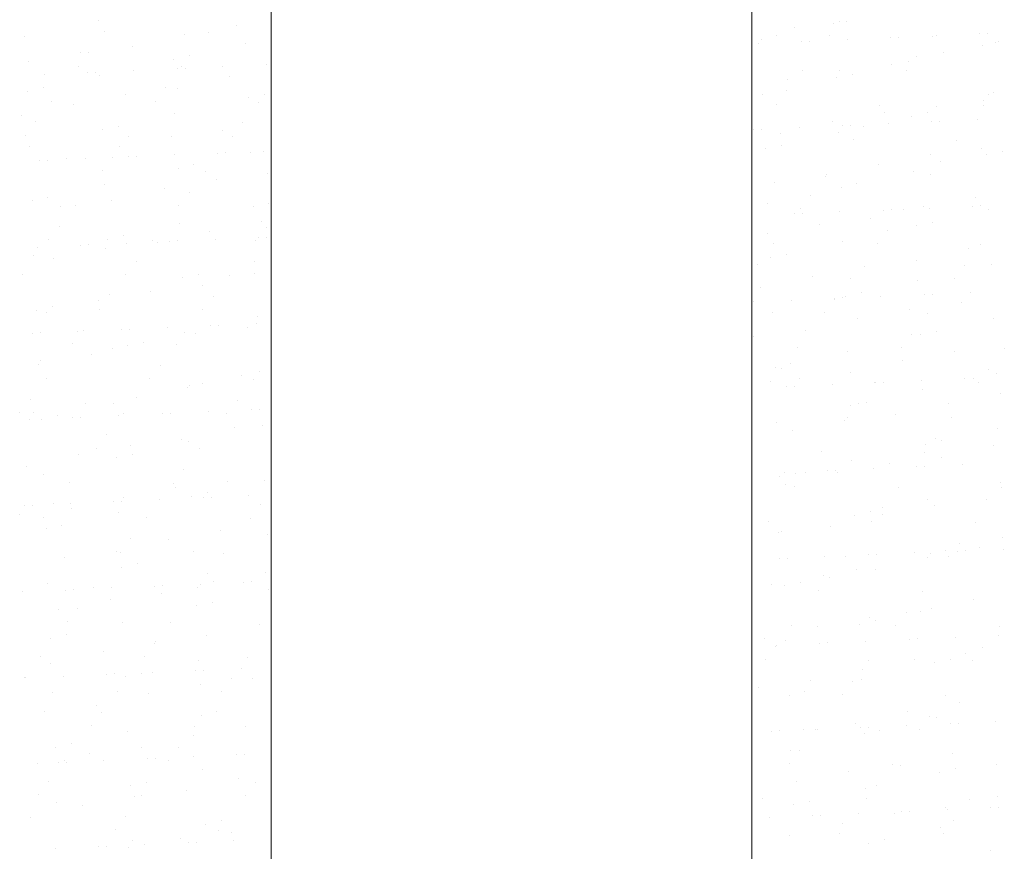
# Model space of a CAD drawing. Header units: millimetres. Extents: x -2274 to 12297, y -16157 to 26321.
# Tile 176 of 256: x -2073 to -1995, y -537 to -471. Entities that reach past the tile are written whole.
import ezdxf

# ---------------------------------------------------------------- set-up
doc = ezdxf.new("R2010")
doc.units = ezdxf.units.MM
doc.layers.add('-ŚCIANY NOŚNE', color=4, linetype='Continuous', lineweight=53)
doc.layers.add('KRESKOWANIE', color=8, linetype='Continuous')

msp = doc.modelspace()

# ---------------------------------------------------------------- linework, layer by layer
at = {"layer": '-ŚCIANY NOŚNE', "color": 253, "lineweight": 13}
for p, q in [((-2015, -51), (-2015, -624)), ((-2053, -274), (-2053, -624))]:
    msp.add_line(p, q, dxfattribs=at)
at = {"layer": 'KRESKOWANIE', "color": 253, "linetype": 'Continuous', "lineweight": 13}
for p, q in [((-2066.684, -471.296), (-2066.684, -471.296)), ((-2055.751, -471.65), (-2055.751, -471.65)), ((-2011.62, -471.87), (-2011.62, -471.87)), ((-2008.544, -471.503), (-2008.544, -471.503)), ((-2008.057, -471.391), (-2008.057, -471.391)), ((-2007.542, -471.389), (-2007.542, -471.389)), ((-2072.512, -472.588), (-2072.512, -472.588)), ((-2066.198, -472.189), (-2066.198, -472.189)), ((-2059.863, -472.394), (-2059.863, -472.394)), ((-2057.992, -472.205), (-2057.992, -472.205)), ((-2013.007, -472.493), (-2013.007, -472.493)), ((-2008.868, -472.449), (-2008.868, -472.449)), ((-2004.012, -472.645), (-2004.012, -472.645)), ((-2003.378, -472.617), (-2003.378, -472.617)), ((-2000.7, -472.515), (-2000.7, -472.515)), ((-2000.383, -472.486), (-2000.383, -472.486)), ((-1996.958, -472.337), (-1996.958, -472.337)), ((-1996.323, -472.309), (-1996.323, -472.309)), ((-2064.001, -473.328), (-2064.001, -473.328)), ((-2055.033, -473.079), (-2055.033, -473.079)), ((-2014.492, -473.102), (-2014.492, -473.102)), ((-2014.247, -472.768), (-2014.247, -472.768)), ((-2011.067, -472.953), (-2011.067, -472.953)), ((-2010.432, -472.925), (-2010.432, -472.925)), ((-2007.438, -472.794), (-2007.438, -472.794)), ((-1996.768, -473.258), (-1996.768, -473.258)), ((-1995.718, -473.059), (-1995.718, -473.059)), ((-1995.528, -472.984), (-1995.528, -472.984)), ((-2068.078, -473.808), (-2068.078, -473.808)), ((-2067.466, -473.841), (-2067.466, -473.841)), ((-2059.496, -474.068), (-2059.496, -474.068)), ((-2001.968, -474.167), (-2001.968, -474.167)), ((-1999.831, -473.803), (-1999.831, -473.803)), ((-2072.191, -474.553), (-2072.191, -474.553)), ((-2068.278, -474.899), (-2068.278, -474.899)), ((-2060.736, -474.343), (-2060.736, -474.343)), ((-2060.11, -474.965), (-2060.11, -474.965)), ((-2056.819, -474.95), (-2056.819, -474.95)), ((-2053.394, -474.801), (-2053.394, -474.801)), ((-2003.968, -474.737), (-2003.968, -474.737)), ((-2002.596, -474.55), (-2002.596, -474.55)), ((-2070.928, -475.566), (-2070.928, -475.566)), ((-2067.503, -475.417), (-2067.503, -475.417)), ((-2066.868, -475.389), (-2066.868, -475.389)), ((-2066.564, -475.635), (-2066.564, -475.635)), ((-2063.874, -475.258), (-2063.874, -475.258)), ((-2060.448, -475.109), (-2060.448, -475.109)), ((-2059.814, -475.081), (-2059.814, -475.081)), ((-2056.289, -475.742), (-2056.289, -475.742)), ((-2010.987, -475.21), (-2010.987, -475.21)), ((-2008.046, -475.217), (-2008.046, -475.217)), ((-2007.059, -475.54), (-2007.059, -475.54)), ((-2002.78, -475.225), (-2002.78, -475.225)), ((-2012.159, -475.962), (-2012.159, -475.962)), ((-2008.299, -475.815), (-2008.299, -475.815)), ((-2072.267, -476.899), (-2072.267, -476.899)), ((-2071.027, -476.625), (-2071.027, -476.625)), ((-2064.505, -477.156), (-2064.505, -477.156)), ((-2061.378, -476.618), (-2061.378, -476.618)), ((-2060.427, -476.676), (-2060.427, -476.676)), ((-2053.548, -477.115), (-2053.548, -477.115)), ((-2014.127, -477.107), (-2014.127, -477.107)), ((-2012.255, -476.862), (-2012.255, -476.862)), ((-1996.257, -477.151), (-1996.257, -477.151)), ((-1995.88, -476.944), (-1995.88, -476.944)), ((-2070.396, -477.66), (-2070.396, -477.66)), ((-2068.617, -477.9), (-2068.617, -477.9)), ((-2062.19, -477.676), (-2062.19, -477.676)), ((-2054.788, -477.39), (-2054.788, -477.39)), ((-2054.022, -477.742), (-2054.022, -477.742)), ((-2013.066, -477.92), (-2013.066, -477.92)), ((-2004.899, -477.986), (-2004.899, -477.986)), ((-2000.394, -478.084), (-2000.394, -478.084)), ((-1996.692, -478.002), (-1996.692, -478.002)), ((-1996.648, -477.597), (-1996.648, -477.597)), ((-2072.755, -478.834), (-2072.755, -478.834)), ((-2060.616, -478.682), (-2060.616, -478.682)), ((-2004.472, -478.565), (-2004.472, -478.565)), ((-2002.351, -478.862), (-2002.351, -478.862)), ((-2001.111, -478.587), (-2001.111, -478.587)), ((-2071.664, -479.312), (-2071.664, -479.312)), ((-2055.29, -479.394), (-2055.29, -479.394)), ((-2008.585, -479.309), (-2008.585, -479.309)), ((-2007.835, -479.62), (-2007.835, -479.62)), ((-2007.201, -479.592), (-2007.201, -479.592)), ((-2006.167, -479.639), (-2006.167, -479.639)), ((-2004.206, -479.462), (-2004.206, -479.462)), ((-2000.781, -479.312), (-2000.781, -479.312)), ((-2000.146, -479.284), (-2000.146, -479.284)), ((-1997.152, -479.154), (-1997.152, -479.154)), ((-2072.476, -480.37), (-2072.476, -480.37)), ((-2066.319, -479.946), (-2066.319, -479.946)), ((-2065.079, -479.671), (-2065.079, -479.671)), ((-2064.308, -480.436), (-2064.308, -480.436)), ((-2056.853, -480.023), (-2056.853, -480.023)), ((-2014.889, -479.928), (-2014.889, -479.928)), ((-2014.255, -479.9), (-2014.255, -479.9)), ((-2012.722, -480.243), (-2012.722, -480.243)), ((-2011.261, -479.77), (-2011.261, -479.77)), ((-2008.179, -480.154), (-2008.179, -480.154)), ((-2060.931, -480.503), (-2060.931, -480.503)), ((-2056.102, -480.452), (-2056.102, -480.452)), ((-2012.642, -481.143), (-2012.642, -481.143)), ((-2006.978, -480.696), (-2006.978, -480.696)), ((-1998.81, -480.762), (-1998.81, -480.762)), ((-2072.147, -481.238), (-2072.147, -481.238)), ((-2065.043, -481.248), (-2065.043, -481.248)), ((-2060.642, -481.926), (-2060.642, -481.926)), ((-2057.216, -481.776), (-2057.216, -481.776)), ((-2056.582, -481.748), (-2056.582, -481.748)), ((-2054.668, -481.729), (-2054.668, -481.729)), ((-2053.588, -481.618), (-2053.588, -481.618)), ((-2013.882, -481.418), (-2013.882, -481.418)), ((-2000.898, -481.912), (-2000.898, -481.912)), ((-1996.821, -481.432), (-1996.821, -481.432)), ((-1996.403, -481.909), (-1996.403, -481.909)), ((-1995.163, -481.634), (-1995.163, -481.634)), ((-2071.325, -482.392), (-2071.325, -482.392)), ((-2070.691, -482.364), (-2070.691, -482.364)), ((-2069.181, -482.181), (-2069.181, -482.181)), ((-2067.697, -482.234), (-2067.697, -482.234)), ((-2065.576, -482.089), (-2065.576, -482.089)), ((-2064.271, -482.084), (-2064.271, -482.084)), ((-2063.636, -482.056), (-2063.636, -482.056)), ((-2059.131, -482.718), (-2059.131, -482.718)), ((-2005.011, -482.657), (-2005.011, -482.657)), ((-2000.078, -482.415), (-2000.078, -482.415)), ((-2066.388, -483.147), (-2066.388, -483.147)), ((-2060.371, -482.993), (-2060.371, -482.993)), ((-2058.22, -483.213), (-2058.22, -483.213)), ((-2053.279, -483.371), (-2053.279, -483.371)), ((-2009.097, -483.457), (-2009.097, -483.457)), ((-2002.231, -483.201), (-2002.231, -483.201)), ((-2000.89, -483.473), (-2000.89, -483.473)), ((-2066.199, -484.285), (-2066.199, -484.285)), ((-2057.357, -483.851), (-2057.357, -483.851)), ((-2013.226, -484.071), (-2013.226, -484.071)), ((-2009.148, -483.59), (-2009.148, -483.59)), ((-2006.694, -484.19), (-2006.694, -484.19)), ((-2061.47, -484.595), (-2061.47, -484.595)), ((-2059.488, -484.865), (-2059.488, -484.865)), ((-2010.365, -485.11), (-2010.365, -485.11)), ((-2007.934, -484.465), (-2007.934, -484.465)), ((-2071.902, -485.55), (-2071.902, -485.55)), ((-2070.662, -485.275), (-2070.662, -485.275)), ((-2065.607, -485.529), (-2065.607, -485.529)), ((-2053.183, -485.765), (-2053.183, -485.765)), ((-2013.762, -485.757), (-2013.762, -485.757)), ((-1997.325, -485.26), (-1997.325, -485.26)), ((-2069.685, -486.009), (-2069.685, -486.009)), ((-2068.506, -485.907), (-2068.506, -485.907)), ((-2060.3, -485.923), (-2060.3, -485.923)), ((-2054.423, -486.04), (-2054.423, -486.04)), ((-2011.658, -486.596), (-2011.658, -486.596)), ((-2011.176, -486.168), (-2011.176, -486.168)), ((-2011.023, -486.568), (-2011.023, -486.568)), ((-2008.029, -486.437), (-2008.029, -486.437)), ((-2004.603, -486.288), (-2004.603, -486.288)), ((-2003.969, -486.26), (-2003.969, -486.26)), ((-2003.008, -486.233), (-2003.008, -486.233)), ((-2001.437, -486.004), (-2001.437, -486.004)), ((-2000.975, -486.129), (-2000.975, -486.129)), ((-1997.549, -485.98), (-1997.549, -485.98)), ((-1996.914, -485.952), (-1996.914, -485.952)), ((-1996.282, -486.248), (-1996.282, -486.248)), ((-2060.251, -487.332), (-2060.251, -487.332)), ((-2053.783, -487.198), (-2053.783, -487.198)), ((-2009.652, -487.418), (-2009.652, -487.418)), ((-2005.575, -486.938), (-2005.575, -486.938)), ((-2000.746, -487.237), (-2000.746, -487.237)), ((-2069.774, -487.56), (-2069.774, -487.56)), ((-2057.896, -487.943), (-2057.896, -487.943)), ((-2053.4, -487.641), (-2053.4, -487.641)), ((-2013.765, -488.163), (-2013.765, -488.163)), ((-2004.276, -487.886), (-2004.276, -487.886)), ((-2001.986, -487.512), (-2001.986, -487.512)), ((-2070.586, -488.618), (-2070.586, -488.618)), ((-2065.954, -488.597), (-2065.954, -488.597)), ((-2064.714, -488.322), (-2064.714, -488.322)), ((-2064.465, -488.901), (-2064.465, -488.901)), ((-2062.418, -488.684), (-2062.418, -488.684)), ((-2062.033, -488.877), (-2062.033, -488.877)), ((-2061.039, -488.752), (-2061.039, -488.752)), ((-2060.405, -488.724), (-2060.405, -488.724)), ((-2057.41, -488.593), (-2057.41, -488.593)), ((-2054.212, -488.699), (-2054.212, -488.699)), ((-2053.985, -488.444), (-2053.985, -488.444)), ((-2053.35, -488.416), (-2053.35, -488.416)), ((-2013.295, -488.928), (-2013.295, -488.928)), ((-2007.814, -488.804), (-2007.814, -488.804)), ((-2005.088, -488.944), (-2005.088, -488.944)), ((-2071.519, -489.209), (-2071.519, -489.209)), ((-2068.094, -489.06), (-2068.094, -489.06)), ((-2067.459, -489.032), (-2067.459, -489.032)), ((-2066.111, -489.357), (-2066.111, -489.357)), ((-1997.863, -489.352), (-1997.863, -489.352)), ((-1996.92, -489.01), (-1996.92, -489.01)), ((-2071.782, -489.889), (-2071.782, -489.889)), ((-2070.223, -490.101), (-2070.223, -490.101)), ((-2063.686, -490.336), (-2063.686, -490.336)), ((-2054.303, -490.379), (-2054.303, -490.379)), ((-2013.517, -490.068), (-2013.517, -490.068)), ((-2012.277, -489.794), (-2012.277, -489.794)), ((-2002.001, -490.285), (-2002.001, -490.285)), ((-1996.038, -490.559), (-1996.038, -490.559)), ((-2054.322, -491.291), (-2054.322, -491.291)), ((-2014.563, -490.581), (-2014.563, -490.581)), ((-2006.079, -490.766), (-2006.079, -490.766)), ((-1998.188, -490.662), (-1998.188, -490.662)), ((-2072.704, -491.378), (-2072.704, -491.378)), ((-2064.498, -491.394), (-2064.498, -491.394)), ((-2060.006, -491.644), (-2060.006, -491.644)), ((-2058.766, -491.369), (-2058.766, -491.369)), ((-2056.33, -491.46), (-2056.33, -491.46)), ((-2010.191, -491.51), (-2010.191, -491.51)), ((-2007.207, -491.705), (-2007.207, -491.705)), ((-2001.865, -491.851), (-2001.865, -491.851)), ((-1999, -491.72), (-1999, -491.72)), ((-2062.537, -492.704), (-2062.537, -492.704)), ((-2058.459, -492.224), (-2058.459, -492.224)), ((-2014.329, -492.444), (-2014.329, -492.444)), ((-2006.329, -492.84), (-2006.329, -492.84)), ((-1997.743, -492.797), (-1997.743, -492.797)), ((-2066.65, -493.449), (-2066.65, -493.449)), ((-2065.834, -492.936), (-2065.834, -492.936)), ((-2057.598, -493.112), (-2057.598, -493.112)), ((-2014.846, -493.543), (-2014.846, -493.543)), ((-2011.852, -493.413), (-2011.852, -493.413)), ((-2008.474, -493.357), (-2008.474, -493.357)), ((-2008.426, -493.263), (-2008.426, -493.263)), ((-2007.792, -493.235), (-2007.792, -493.235)), ((-2007.569, -493.115), (-2007.569, -493.115)), ((-2004.797, -493.105), (-2004.797, -493.105)), ((-2001.372, -492.955), (-2001.372, -492.955)), ((-2000.737, -492.927), (-2000.737, -492.927)), ((-1998.427, -493.633), (-1998.427, -493.633)), ((-2071.537, -494.2), (-2071.537, -494.2)), ((-2070.787, -494.382), (-2070.787, -494.382)), ((-2070.297, -493.925), (-2070.297, -493.925)), ((-2066.616, -494.155), (-2066.616, -494.155)), ((-2058.41, -494.17), (-2058.41, -494.17)), ((-2013.397, -494.407), (-2013.397, -494.407)), ((-2009.286, -494.415), (-2009.286, -494.415)), ((-2002.505, -494.113), (-2002.505, -494.113)), ((-2054.058, -494.691), (-2054.058, -494.691)), ((-2006.617, -494.858), (-2006.617, -494.858)), ((-2001.118, -494.481), (-2001.118, -494.481)), ((-1995.917, -494.898), (-1995.917, -494.898)), ((-2071.282, -496.007), (-2071.282, -496.007)), ((-2068.288, -495.877), (-2068.288, -495.877)), ((-2067.884, -495.807), (-2067.884, -495.807)), ((-2064.862, -495.727), (-2064.862, -495.727)), ((-2064.228, -495.699), (-2064.228, -495.699)), ((-2061.233, -495.569), (-2061.233, -495.569)), ((-2059.886, -495.982), (-2059.886, -495.982)), ((-2057.808, -495.419), (-2057.808, -495.419)), ((-2057.173, -495.391), (-2057.173, -495.391)), ((-2054.886, -495.572), (-2054.886, -495.572)), ((-2054.179, -495.261), (-2054.179, -495.261)), ((-2010.755, -495.791), (-2010.755, -495.791)), ((-2000.381, -495.887), (-2000.381, -495.887)), ((-2071.916, -496.035), (-2071.916, -496.035)), ((-2058.963, -496.052), (-2058.963, -496.052)), ((-2014.832, -496.272), (-2014.832, -496.272)), ((-2002.386, -496.133), (-2002.386, -496.133)), ((-2001.621, -496.162), (-2001.621, -496.162)), ((-2068.696, -496.865), (-2068.696, -496.865)), ((-2065.589, -497.247), (-2065.589, -497.247)), ((-2064.349, -496.972), (-2064.349, -496.972)), ((-2063.076, -496.796), (-2063.076, -496.796)), ((-2060.528, -496.931), (-2060.528, -496.931)), ((-2011.405, -497.176), (-2011.405, -497.176)), ((-2007.448, -497.454), (-2007.448, -497.454)), ((-2003.198, -497.191), (-2003.198, -497.191)), ((-1998.931, -497.461), (-1998.931, -497.461)), ((-1995.03, -497.257), (-1995.03, -497.257)), ((-2071.291, -498.21), (-2071.291, -498.21)), ((-2067.213, -497.73), (-2067.213, -497.73)), ((-2003.043, -498.205), (-2003.043, -498.205)), ((-2071.417, -498.539), (-2071.417, -498.539)), ((-2061.796, -498.583), (-2061.796, -498.583)), ((-2053.938, -499.029), (-2053.938, -499.029)), ((-2013.152, -498.719), (-2013.152, -498.719)), ((-2012.673, -498.828), (-2012.673, -498.828)), ((-2011.912, -498.444), (-2011.912, -498.444)), ((-1996.298, -498.909), (-1996.298, -498.909)), ((-2070.814, -499.626), (-2070.814, -499.626)), ((-2062.608, -499.641), (-2062.608, -499.641)), ((-2055.389, -499.399), (-2055.389, -499.399)), ((-2054.44, -499.707), (-2054.44, -499.707)), ((-2013.484, -499.886), (-2013.484, -499.886)), ((-2011.259, -499.619), (-2011.259, -499.619)), ((-2007.181, -499.139), (-2007.181, -499.139)), ((-2004.56, -499.903), (-2004.56, -499.903)), ((-2001.566, -499.772), (-2001.566, -499.772)), ((-1998.14, -499.623), (-1998.14, -499.623)), ((-1997.506, -499.595), (-1997.506, -499.595)), ((-1995.673, -499.209), (-1995.673, -499.209)), ((-2059.641, -500.294), (-2059.641, -500.294)), ((-2059.502, -500.144), (-2059.502, -500.144)), ((-2058.401, -500.019), (-2058.401, -500.019)), ((-2012.249, -500.239), (-2012.249, -500.239)), ((-2011.615, -500.211), (-2011.615, -500.211)), ((-2008.62, -500.08), (-2008.62, -500.08)), ((-2005.316, -499.952), (-2005.316, -499.952)), ((-2005.194, -499.931), (-2005.194, -499.931)), ((-2001.5, -500.501), (-2001.5, -500.501)), ((-1997.11, -499.967), (-1997.11, -499.967)), ((-2072.082, -501.278), (-2072.082, -501.278)), ((-2063.639, -501.078), (-2063.639, -501.078)), ((-2055.708, -501.36), (-2055.708, -501.36)), ((-1995.357, -500.808), (-1995.357, -500.808)), ((-2067.717, -501.558), (-2067.717, -501.558)), ((-2065.469, -501.586), (-2065.469, -501.586)), ((-2058.002, -502.236), (-2058.002, -502.236)), ((-2054.576, -502.087), (-2054.576, -502.087)), ((-2053.941, -502.059), (-2053.941, -502.059)), ((-2007.204, -501.766), (-2007.204, -501.766)), ((-2006.584, -501.604), (-2006.584, -501.604)), ((-2005.964, -501.491), (-2005.964, -501.491)), ((-1999.47, -501.553), (-1999.47, -501.553)), ((-2072.894, -502.336), (-2072.894, -502.336)), ((-2072.111, -502.852), (-2072.111, -502.852)), ((-2071.83, -502.302), (-2071.83, -502.302)), ((-2071.172, -502.85), (-2071.172, -502.85)), ((-2069.932, -502.575), (-2069.932, -502.575)), ((-2068.685, -502.703), (-2068.685, -502.703)), ((-2068.05, -502.675), (-2068.05, -502.675)), ((-2065.056, -502.544), (-2065.056, -502.544)), ((-2064.726, -502.402), (-2064.726, -502.402)), ((-2061.63, -502.395), (-2061.63, -502.395)), ((-2060.996, -502.367), (-2060.996, -502.367)), ((-2056.52, -502.418), (-2056.52, -502.418)), ((-2007.685, -502.967), (-2007.685, -502.967)), ((-2007.396, -502.662), (-2007.396, -502.662)), ((-2003.607, -502.486), (-2003.607, -502.486)), ((-1999.228, -502.728), (-1999.228, -502.728)), ((-2055.928, -503.492), (-2055.928, -503.492)), ((-2053.693, -503.341), (-2053.693, -503.341)), ((-2013.031, -503.058), (-2013.031, -503.058)), ((-2011.797, -503.711), (-2011.797, -503.711)), ((-1995.552, -503.548), (-1995.552, -503.548)), ((-2065.994, -504.054), (-2065.994, -504.054)), ((-2060.066, -504.425), (-2060.066, -504.425)), ((-2000.496, -504.381), (-2000.496, -504.381)), ((-2000.016, -504.538), (-2000.016, -504.538)), ((-2066.806, -505.112), (-2066.806, -505.112)), ((-2064.143, -504.905), (-2064.143, -504.905)), ((-2059.521, -504.633), (-2059.521, -504.633)), ((-2058.638, -505.178), (-2058.638, -505.178)), ((-2001.256, -504.813), (-2001.256, -504.813)), ((-1995.896, -504.901), (-1995.896, -504.901)), ((-2068.256, -505.65), (-2068.256, -505.65)), ((-2065.224, -505.897), (-2065.224, -505.897)), ((-2063.984, -505.622), (-2063.984, -505.622)), ((-2009.515, -505.423), (-2009.515, -505.423)), ((-2007.083, -506.105), (-2007.083, -506.105)), ((-2001.308, -505.438), (-2001.308, -505.438)), ((-2000.033, -505.834), (-2000.033, -505.834)), ((-2072.393, -506.583), (-2072.393, -506.583)), ((-2059.906, -506.831), (-2059.906, -506.831)), ((-2009.017, -506.906), (-2009.017, -506.906)), ((-2008.383, -506.878), (-2008.383, -506.878)), ((-2005.389, -506.748), (-2005.389, -506.748)), ((-2004.111, -506.314), (-2004.111, -506.314)), ((-2001.963, -506.598), (-2001.963, -506.598)), ((-2001.328, -506.57), (-2001.328, -506.57)), ((-1998.334, -506.44), (-1998.334, -506.44)), ((-2071.052, -507.189), (-2071.052, -507.189)), ((-2053.573, -507.68), (-2053.573, -507.68)), ((-2012.787, -507.369), (-2012.787, -507.369)), ((-2012.443, -507.056), (-2012.443, -507.056)), ((-2011.547, -507.094), (-2011.547, -507.094)), ((-2010.782, -507.075), (-2010.782, -507.075)), ((-2008.224, -507.059), (-2008.224, -507.059)), ((-2068.924, -507.873), (-2068.924, -507.873)), ((-2060.718, -507.889), (-2060.718, -507.889)), ((-2060.57, -508.253), (-2060.57, -508.253)), ((-2056.492, -507.773), (-2056.492, -507.773)), ((-2012.361, -507.992), (-2012.361, -507.992)), ((-2011.594, -508.133), (-2011.594, -508.133)), ((-2003.426, -508.199), (-2003.426, -508.199)), ((-1995.308, -507.86), (-1995.308, -507.86)), ((-1995.22, -508.215), (-1995.22, -508.215)), ((-2064.682, -508.997), (-2064.682, -508.997)), ((-2061.824, -509.212), (-2061.824, -509.212)), ((-2059.276, -508.944), (-2059.276, -508.944)), ((-2058.399, -509.062), (-2058.399, -509.062)), ((-2058.036, -508.669), (-2058.036, -508.669)), ((-2057.764, -509.034), (-2057.764, -509.034)), ((-2054.77, -508.904), (-2054.77, -508.904)), ((-2001.135, -509.151), (-2001.135, -509.151)), ((-1996.459, -509.182), (-1996.459, -509.182)), ((-2072.508, -509.678), (-2072.508, -509.678)), ((-2071.873, -509.65), (-2071.873, -509.65)), ((-2070.192, -509.525), (-2070.192, -509.525)), ((-2068.879, -509.52), (-2068.879, -509.52)), ((-2068.82, -509.931), (-2068.82, -509.931)), ((-2065.453, -509.37), (-2065.453, -509.37)), ((-2064.819, -509.342), (-2064.819, -509.342)), ((-2053.818, -509.607), (-2053.818, -509.607)), ((-2004.694, -509.852), (-2004.694, -509.852)), ((-2000.537, -509.662), (-2000.537, -509.662)), ((-2072.897, -510.411), (-2072.897, -510.411)), ((-2071.004, -510.583), (-2071.004, -510.583)), ((-2065.104, -510.236), (-2065.104, -510.236)), ((-2062.836, -510.649), (-2062.836, -510.649)), ((-2054.629, -510.665), (-2054.629, -510.665)), ((-2006.839, -510.416), (-2006.839, -510.416)), ((-2005.599, -510.141), (-2005.599, -510.141)), ((-2004.65, -510.406), (-2004.65, -510.406)), ((-2070.807, -511.501), (-2070.807, -511.501)), ((-2069.567, -511.226), (-2069.567, -511.226)), ((-2013.713, -510.894), (-2013.713, -510.894)), ((-2008.787, -511.34), (-2008.787, -511.34)), ((-2005.506, -510.91), (-2005.506, -510.91)), ((-1997.338, -510.975), (-1997.338, -510.975)), ((-2064.104, -512.302), (-2064.104, -512.302)), ((-2061.108, -512.345), (-2061.108, -512.345)), ((-2056.996, -511.6), (-2056.996, -511.6)), ((-2053.328, -511.991), (-2053.328, -511.991)), ((-2012.865, -511.82), (-2012.865, -511.82)), ((-2012.666, -511.708), (-2012.666, -511.708)), ((-1995.187, -512.198), (-1995.187, -512.198)), ((-2014.981, -512.546), (-2014.981, -512.546)), ((-1998.606, -512.628), (-1998.606, -512.628)), ((-1996.963, -513.009), (-1996.963, -513.009)), ((-1995.102, -513.107), (-1995.102, -513.107)), ((-2069.324, -513.759), (-2069.324, -513.759)), ((-2065.246, -513.279), (-2065.246, -513.279)), ((-2064.916, -513.36), (-2064.916, -513.36)), ((-2059.156, -513.283), (-2059.156, -513.283)), ((-2056.748, -513.426), (-2056.748, -513.426)), ((-2012.84, -513.882), (-2012.84, -513.882)), ((-2012.206, -513.854), (-2012.206, -513.854)), ((-2009.211, -513.723), (-2009.211, -513.723)), ((-2007.624, -513.67), (-2007.624, -513.67)), ((-2005.786, -513.574), (-2005.786, -513.574)), ((-2005.151, -513.546), (-2005.151, -513.546)), ((-2002.157, -513.415), (-2002.157, -513.415)), ((-2001.076, -513.754), (-2001.076, -513.754)), ((-2000.891, -513.463), (-2000.891, -513.463)), ((-1999.651, -513.188), (-1999.651, -513.188)), ((-1999.418, -513.686), (-1999.418, -513.686)), ((-1998.731, -513.266), (-1998.731, -513.266)), ((-1998.097, -513.238), (-1998.097, -513.238)), ((-2064.859, -514.547), (-2064.859, -514.547)), ((-2063.619, -514.273), (-2063.619, -514.273)), ((-2005.213, -514.688), (-2005.213, -514.688)), ((-2058.016, -515.078), (-2058.016, -515.078)), ((-2053.422, -514.948), (-2053.422, -514.948)), ((-2009.291, -515.168), (-2009.291, -515.168)), ((-2008.892, -515.323), (-2008.892, -515.323)), ((-2006.718, -514.755), (-2006.718, -514.755)), ((-2070.687, -515.839), (-2070.687, -515.839)), ((-2067.034, -516.12), (-2067.034, -516.12)), ((-2065.647, -516.187), (-2065.647, -516.187)), ((-2062.221, -516.038), (-2062.221, -516.038)), ((-2061.587, -516.01), (-2061.587, -516.01)), ((-2058.827, -516.136), (-2058.827, -516.136)), ((-2058.593, -515.879), (-2058.593, -515.879)), ((-2057.535, -515.693), (-2057.535, -515.693)), ((-2055.167, -515.73), (-2055.167, -515.73)), ((-2054.533, -515.702), (-2054.533, -515.702)), ((-2013.404, -515.912), (-2013.404, -515.912)), ((-2012.422, -516.019), (-2012.422, -516.019)), ((-2011.182, -515.744), (-2011.182, -515.744)), ((-2072.702, -516.495), (-2072.702, -516.495)), ((-2069.276, -516.346), (-2069.276, -516.346)), ((-2068.642, -516.318), (-2068.642, -516.318)), ((-2061.672, -516.626), (-2061.672, -516.626)), ((-2053.208, -516.33), (-2053.208, -516.33)), ((-2009.704, -516.381), (-2009.704, -516.381)), ((-2001.536, -516.446), (-2001.536, -516.446)), ((-2068.302, -517.773), (-2068.302, -517.773)), ((-2065.75, -517.106), (-2065.75, -517.106)), ((-2058.911, -517.594), (-2058.911, -517.594)), ((-2057.671, -517.32), (-2057.671, -517.32)), ((-2000.77, -517.802), (-2000.77, -517.802)), ((-1997.502, -517.102), (-1997.502, -517.102)), ((-2069.862, -517.851), (-2069.862, -517.851)), ((-2005.717, -518.515), (-2005.717, -518.515)), ((-2002.804, -518.099), (-2002.804, -518.099)), ((-2001.64, -518.035), (-2001.64, -518.035)), ((-2069.114, -518.831), (-2069.114, -518.831)), ((-2064.739, -518.886), (-2064.739, -518.886)), ((-2060.946, -518.897), (-2060.946, -518.897)), ((-2053.961, -519.04), (-2053.961, -519.04)), ((-2011.822, -519.141), (-2011.822, -519.141)), ((-2009.83, -519.26), (-2009.83, -519.26)), ((-2006.474, -519.066), (-2006.474, -519.066)), ((-2005.234, -518.791), (-2005.234, -518.791)), ((-2003.616, -519.157), (-2003.616, -519.157)), ((-1995.448, -519.223), (-1995.448, -519.223)), ((-2070.442, -520.151), (-2070.442, -520.151)), ((-2069.202, -519.876), (-2069.202, -519.876)), ((-2058.098, -519.974), (-2058.098, -519.974)), ((-1998.925, -520.083), (-1998.925, -520.083)), ((-1995.499, -519.933), (-1995.499, -519.933)), ((-2062.214, -520.549), (-2062.214, -520.549)), ((-2062.176, -520.454), (-2062.176, -520.454)), ((-2013.967, -520.193), (-2013.967, -520.193)), ((-2013.09, -520.794), (-2013.09, -520.794)), ((-2013.034, -520.699), (-2013.034, -520.699)), ((-2012.301, -520.358), (-2012.301, -520.358)), ((-2009.608, -520.549), (-2009.608, -520.549)), ((-2008.974, -520.521), (-2008.974, -520.521)), ((-2005.98, -520.391), (-2005.98, -520.391)), ((-2002.554, -520.241), (-2002.554, -520.241)), ((-2001.92, -520.213), (-2001.92, -520.213)), ((-1996.716, -520.875), (-1996.716, -520.875)), ((-2071.232, -521.591), (-2071.232, -521.591)), ((-2066.288, -521.199), (-2066.288, -521.199)), ((-2063.026, -521.607), (-2063.026, -521.607)), ((-2054.858, -521.673), (-2054.858, -521.673)), ((-1998.066, -521.383), (-1998.066, -521.383)), ((-2070.426, -522.132), (-2070.426, -522.132)), ((-2058.791, -521.933), (-2058.791, -521.933)), ((-2013.902, -521.852), (-2013.902, -521.852)), ((-2005.734, -521.918), (-2005.734, -521.918)), ((-2002.143, -521.863), (-2002.143, -521.863)), ((-2000.526, -522.113), (-2000.526, -522.113)), ((-1999.286, -521.838), (-1999.286, -521.838)), ((-1997.528, -521.933), (-1997.528, -521.933)), ((-2072.5, -523.244), (-2072.5, -523.244)), ((-2069.47, -523.163), (-2069.47, -523.163)), ((-2066.044, -523.013), (-2066.044, -523.013)), ((-2065.41, -522.985), (-2065.41, -522.985)), ((-2064.494, -523.198), (-2064.494, -523.198)), ((-2063.254, -522.923), (-2063.254, -522.923)), ((-2062.416, -522.855), (-2062.416, -522.855)), ((-2058.99, -522.705), (-2058.99, -522.705)), ((-2058.355, -522.677), (-2058.355, -522.677)), ((-2055.361, -522.547), (-2055.361, -522.547)), ((-2006.256, -522.607), (-2006.256, -522.607)), ((-2072.464, -523.293), (-2072.464, -523.293)), ((-2058.602, -523.801), (-2058.602, -523.801)), ((-2056.126, -523.325), (-2056.126, -523.325)), ((-2054.524, -523.321), (-2054.524, -523.321)), ((-2014.471, -524.021), (-2014.471, -524.021)), ((-2010.393, -523.541), (-2010.393, -523.541)), ((-2007.002, -523.57), (-2007.002, -523.57)), ((-2006.353, -523.405), (-2006.353, -523.405)), ((-2070.322, -524.49), (-2070.322, -524.49)), ((-2065.144, -524.368), (-2065.144, -524.368)), ((-2062.715, -524.546), (-2062.715, -524.546)), ((-2056.937, -524.383), (-2056.937, -524.383)), ((-2012.057, -524.67), (-2012.057, -524.67)), ((-2010.817, -524.395), (-2010.817, -524.395)), ((-2007.814, -524.628), (-2007.814, -524.628)), ((-1999.646, -524.694), (-1999.646, -524.694)), ((-2066.852, -525.48), (-2066.852, -525.48)), ((-1998.57, -525.21), (-1998.57, -525.21)), ((-2070.93, -525.96), (-2070.93, -525.96)), ((-2066.412, -526.02), (-2066.412, -526.02)), ((-2058.546, -526.245), (-2058.546, -526.245)), ((-2057.306, -525.97), (-2057.306, -525.97)), ((-2002.682, -525.955), (-2002.682, -525.955)), ((-2000.914, -526.346), (-2000.914, -526.346)), ((-2067.224, -527.078), (-2067.224, -527.078)), ((-2059.056, -527.144), (-2059.056, -527.144)), ((-2055.028, -527.149), (-2055.028, -527.149)), ((-2006.82, -526.889), (-2006.82, -526.889)), ((-2002.748, -527.058), (-2002.748, -527.058)), ((-2000.405, -526.452), (-2000.405, -526.452)), ((-1999.322, -526.909), (-1999.322, -526.909)), ((-1998.688, -526.881), (-1998.688, -526.881)), ((-1995.694, -526.75), (-1995.694, -526.75)), ((-2064.374, -527.537), (-2064.374, -527.537)), ((-2059.141, -527.894), (-2059.141, -527.894)), ((-2013.431, -527.525), (-2013.431, -527.525)), ((-2012.797, -527.497), (-2012.797, -527.497)), ((-2010.897, -527.369), (-2010.897, -527.369)), ((-2009.932, -527.389), (-2009.932, -527.389)), ((-2009.803, -527.366), (-2009.803, -527.366)), ((-2006.377, -527.217), (-2006.377, -527.217)), ((-2006.109, -527.716), (-2006.109, -527.716)), ((-2005.742, -527.189), (-2005.742, -527.189)), ((-2004.869, -527.442), (-2004.869, -527.442)), ((-2001.726, -527.404), (-2001.726, -527.404)), ((-2068.837, -528.526), (-2068.837, -528.526)), ((-2070.077, -528.801), (-2070.077, -528.801)), ((-2067.356, -529.307), (-2067.356, -529.307)), ((-2063.278, -528.827), (-2063.278, -528.827)), ((-2060.324, -528.796), (-2060.324, -528.796)), ((-2055.758, -529.373), (-2055.758, -529.373)), ((-2055.124, -529.345), (-2055.124, -529.345)), ((-2011.936, -529.008), (-2011.936, -529.008)), ((-2011.2, -529.041), (-2011.2, -529.041)), ((-1999.108, -529.303), (-1999.108, -529.303)), ((-2071.469, -530.052), (-2071.469, -530.052)), ((-2069.867, -529.989), (-2069.867, -529.989)), ((-2069.342, -529.839), (-2069.342, -529.839)), ((-2069.233, -529.961), (-2069.233, -529.961)), ((-2066.238, -529.83), (-2066.238, -529.83)), ((-2062.813, -529.681), (-2062.813, -529.681)), ((-2062.178, -529.653), (-2062.178, -529.653)), ((-2061.135, -529.854), (-2061.135, -529.854)), ((-2059.184, -529.522), (-2059.184, -529.522)), ((-2012.012, -530.099), (-2012.012, -530.099)), ((-2003.844, -530.165), (-2003.844, -530.165)), ((-2003.246, -530.236), (-2003.246, -530.236)), ((-1995.638, -530.18), (-1995.638, -530.18)), ((-2058.426, -530.584), (-2058.426, -530.584)), ((-2007.324, -530.716), (-2007.324, -530.716)), ((-2000.161, -530.763), (-2000.161, -530.763)), ((-1998.921, -530.489), (-1998.921, -530.489)), ((-2070.61, -531.491), (-2070.61, -531.491)), ((-2062.889, -531.573), (-2062.889, -531.573)), ((-2055.567, -531.241), (-2055.567, -531.241)), ((-2054.235, -531.573), (-2054.235, -531.573)), ((-2011.436, -531.461), (-2011.436, -531.461)), ((-2005.112, -531.817), (-2005.112, -531.817)), ((-2071.422, -532.549), (-2071.422, -532.549)), ((-2064.129, -531.848), (-2064.129, -531.848)), ((-2059.704, -532.175), (-2059.704, -532.175)), ((-2005.988, -532.055), (-2005.988, -532.055)), ((-2069.957, -533.14), (-2069.957, -533.14)), ((-2063.782, -532.655), (-2063.782, -532.655)), ((-2063.254, -532.615), (-2063.254, -532.615)), ((-2055.047, -532.631), (-2055.047, -532.631)), ((-2014.13, -532.86), (-2014.13, -532.86)), ((-2011.692, -533.32), (-2011.692, -533.32)), ((-2010.452, -533.045), (-2010.452, -533.045)), ((-2005.924, -532.875), (-2005.924, -532.875)), ((-1997.756, -532.941), (-1997.756, -532.941)), ((-1995.535, -532.65), (-1995.535, -532.65)), ((-2067.895, -533.4), (-2067.895, -533.4)), ((-2009.565, -534.164), (-2009.565, -534.164)), ((-2006.571, -534.034), (-2006.571, -534.034)), ((-2003.75, -534.064), (-2003.75, -534.064)), ((-2003.145, -533.884), (-2003.145, -533.884)), ((-2002.511, -533.856), (-2002.511, -533.856)), ((-1999.672, -533.584), (-1999.672, -533.584)), ((-1999.516, -533.726), (-1999.516, -533.726)), ((-1996.091, -533.576), (-1996.091, -533.576)), ((-1995.456, -533.548), (-1995.456, -533.548)), ((-2072.032, -534.333), (-2072.032, -534.333)), ((-2064.522, -534.267), (-2064.522, -534.267)), ((-2058.181, -534.895), (-2058.181, -534.895)), ((-2056.941, -534.62), (-2056.941, -534.62)), ((-2013.625, -534.342), (-2013.625, -534.342)), ((-2010.2, -534.192), (-2010.2, -534.192)), ((-2007.862, -534.808), (-2007.862, -534.808)), ((-1999.024, -534.594), (-1999.024, -534.594)), ((-2065.334, -535.325), (-2065.334, -535.325)), ((-2057.166, -535.391), (-2057.166, -535.391)), ((-2056.131, -535.522), (-2056.131, -535.522)), ((-2008.042, -535.636), (-2008.042, -535.636)), ((-2000.04, -535.102), (-2000.04, -535.102)), ((-1999.836, -535.651), (-1999.836, -535.651)), ((-2064.009, -536.187), (-2064.009, -536.187)), ((-2063.007, -536.498), (-2063.007, -536.498)), ((-2060.208, -536.002), (-2060.208, -536.002)), ((-2059.581, -536.348), (-2059.581, -536.348)), ((-2058.947, -536.32), (-2058.947, -536.32)), ((-2055.952, -536.19), (-2055.952, -536.19)), ((-2012, -535.742), (-2012, -535.742)), ((-2005.744, -536.367), (-2005.744, -536.367)), ((-2004.504, -536.092), (-2004.504, -536.092)), ((-2070.061, -536.806), (-2070.061, -536.806)), ((-2066.635, -536.656), (-2066.635, -536.656)), ((-2066.001, -536.628), (-2066.001, -536.628)), ((-2064.321, -536.747), (-2064.321, -536.747)), ((-1996.098, -536.931), (-1996.098, -536.931))]:
    msp.add_line(p, q, dxfattribs=at)

doc.saveas('drawing.dxf')
